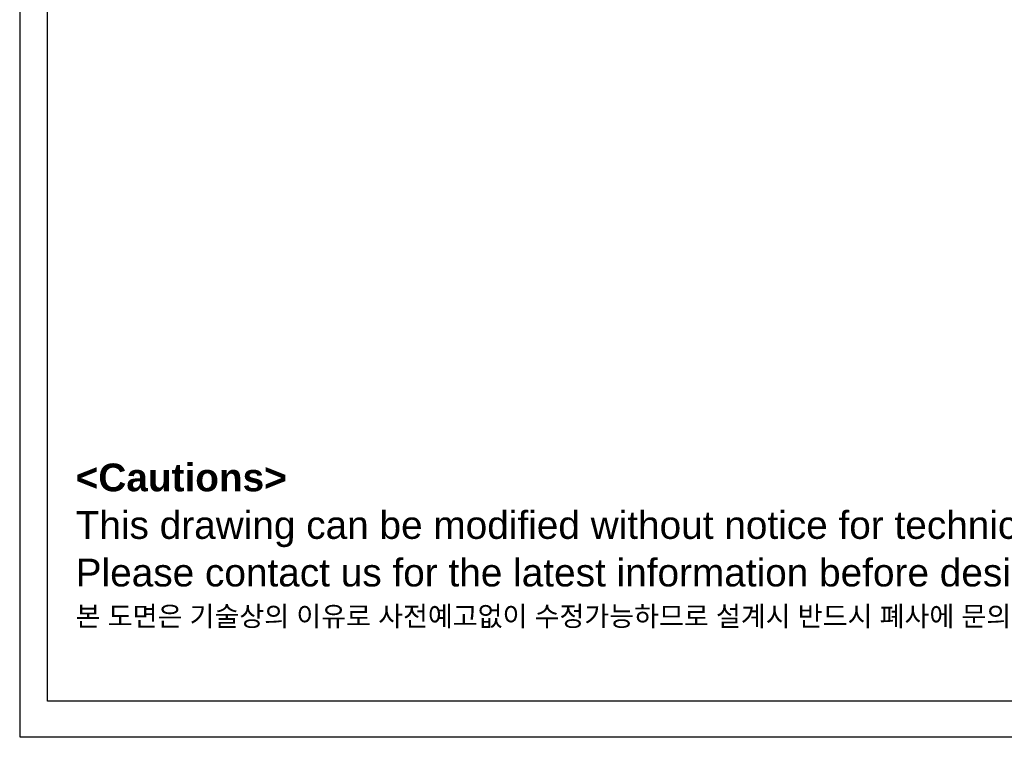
# Model space of a CAD drawing. Extents: x 0 to 2359, y -14 to 1663.
# Tile 1 of 40: x 0 to 695, y -14 to 506. Entities that reach past the tile are written whole.
import ezdxf

# ---------------------------------------------------------------- set-up
doc = ezdxf.new("R2010")
doc.units = 0
doc.header["$LTSCALE"] = 25.4
doc.layers.get('0').update_dxf_attribs({"linetype": 'CONTINUOUS'})
doc.layers.add('ATA-TEXT', color=7, linetype='CONTINUOUS', lineweight=25)
doc.styles.add('주 문자 (ISO)', font='arial.ttf')

# ---------------------------------------------------------------- blocks, each defined once
blk = doc.blocks.new('ata-Border-A1-002')
at = {"color": 253, "ltscale": 0.5}
for p, q in [((0, 594), (0, 0)), ((0, 0), (841, 0))]:
    blk.add_line(p, q, dxfattribs=at)
at = {"ltscale": 0.5}
blk.add_line((7, 9), (7, 585), dxfattribs=at)
blk.add_line((834, 9), (7, 9))

msp = doc.modelspace()

# ---------------------------------------------------------------- block references
at = {"xscale": 2.8, "yscale": 2.8, "zscale": 2.8}
msp.add_blockref('ata-Border-A1-002', (0, 0), dxfattribs=at)

# ---------------------------------------------------------------- texts
at = {"layer": 'ATA-TEXT', "color": 7, "insert": (39.5529306, 192.9800554), "char_height": 9.7999998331, "attachment_point": 1, "line_spacing_factor": 1.027748, "style": '주 문자 (ISO)'}
msp.add_mtext('{\\fArial|b1|i0|c129|p34;\\H2.00000x;<Cautions> }\\P{\\fArial|b0|i0|c129|p34;\\H2.00000x;This drawing can be modified without notice for technical improvement,}\\P{\\fArial|b0|i0|c129|p34;\\H2.00000x;Please contact us for the latest information before design.}\\P{\\fGulim|b0|i0|c129|p50;\\H1.42857x;본 도면은 기술상의 이유로 사전예고없이 수정가능하므로 설계시 반드시 폐사에 문의하시기 바랍니다}{\\fArial|b0|i0|c129|p34;\\H1.42857x;.}', dxfattribs=at)

doc.saveas('drawing.dxf')
